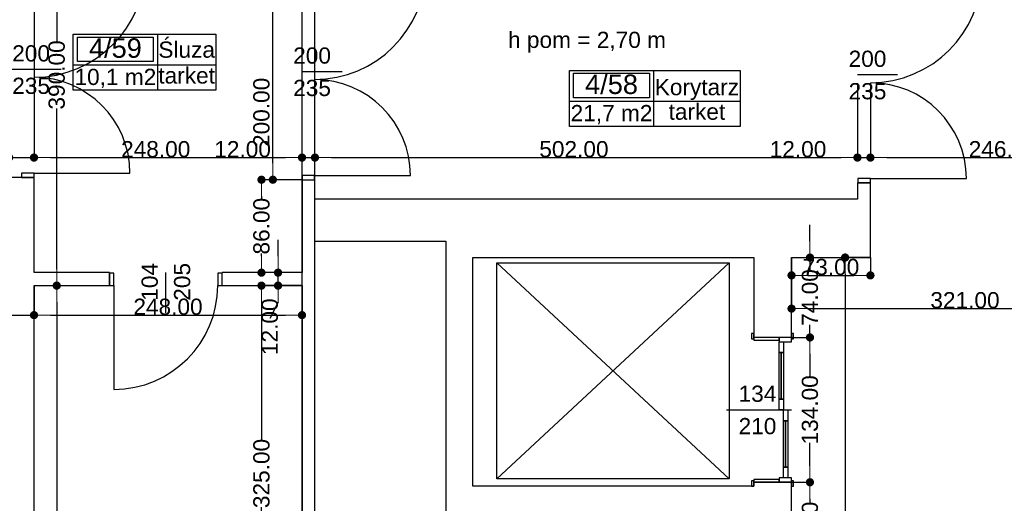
# Model space of a CAD drawing. Header units: millimetres. Extents: x -175445 to -20415, y -559200 to 231527.
# Tile 121 of 256: x -103991 to -94879, y -166175 to -161699. Entities that reach past the tile are written whole.
import ezdxf
from ezdxf.enums import TextEntityAlignment as Align

# ---------------------------------------------------------------- set-up
doc = ezdxf.new("R2010")
doc.units = ezdxf.units.MM
doc.header["$MEASUREMENT"] = 0
for name, color, linetype in [('Drzwi', 7, 'Continuous'), ('Obiekt', 7, 'Continuous'), ('Polilinia', 7, 'Continuous'), ('Strefa', 9, 'Continuous'), ('Strop', 7, 'Continuous'), ('Tekst', 7, 'Continuous'), ('Wymiary', 9, 'Continuous'), ('Ściana', 7, 'Continuous')]:
    doc.layers.add(name, color=color, linetype=linetype)
doc.styles.add('Arial', font='txt')
doc.styles.add('Times new roman', font='txt')
doc.dimstyles.new('GENERATED_STYLE__1', dxfattribs={"dimtxt": 150, "dimasz": 152, "dimexe": 0.18, "dimexo": 0, "dimgap": 0.09, "dimtad": 1, "dimtih": 1, "dimtoh": 1, "dimlfac": 0.1, "dimzin": 0, "dimdsep": 46, "dimtxsty": 'Arial', "dimblk": 'ARROWHEAD_11', "dimblk1": 'ARROWHEAD_11', "dimblk2": 'ARROWHEAD_11', "dimcen": 0.09, "dimclrd": 256, "dimclre": 256, "dimclrt": 256, "dimazin": 0, "dimtfac": 1, "dimtdec": 4, "dimtmove": 0, "dimatfit": 3, "dimfxl": 1, "dimtolj": 1, "dimtzin": 0, "dimarcsym": 0})
doc.dimstyles.new('GENERATED_STYLE__2', dxfattribs={"dimtxt": 150, "dimasz": 152, "dimexe": 0.18, "dimexo": 0, "dimgap": 0.09, "dimtad": 1, "dimlfac": 0.1, "dimzin": 0, "dimdsep": 46, "dimtxsty": 'Arial', "dimblk": 'ARROWHEAD_11', "dimblk1": 'ARROWHEAD_11', "dimblk2": 'ARROWHEAD_11', "dimcen": 0.09, "dimclrd": 256, "dimclre": 256, "dimclrt": 256, "dimazin": 0, "dimtfac": 1, "dimtdec": 4, "dimtmove": 0, "dimatfit": 3, "dimfxl": 1, "dimtolj": 1, "dimtzin": 0, "dimarcsym": 0})
doc.dimstyles.new('GENERATED_STYLE__3', dxfattribs={"dimtxt": 150, "dimasz": 152, "dimexe": 0.18, "dimexo": 0, "dimgap": 0.09, "dimtad": 1, "dimlfac": 0.1, "dimzin": 0, "dimdsep": 46, "dimtxsty": 'Arial', "dimblk": 'ARROWHEAD_11', "dimblk1": 'ARROWHEAD_11', "dimblk2": 'ARROWHEAD_11', "dimcen": 0.09, "dimclrd": 114, "dimclre": 114, "dimclrt": 114, "dimazin": 0, "dimtfac": 1, "dimtdec": 4, "dimtmove": 2, "dimatfit": 3, "dimfxl": 1, "dimtolj": 1, "dimtzin": 0, "dimarcsym": 0})

# ---------------------------------------------------------------- blocks, each defined once
blk = doc.blocks.new('Korytarz_4_58_58', base_point=(-98124.2, 32918.1))
at = {"layer": 'Strefa'}
for p, q in [((-98903.2, 33201), (-97323.5, 33201)), ((-98903.2, 32682.4), (-98903.2, 33201)), ((-98864.3, 33175.1), (-98163.1, 33175.1)), ((-98864.3, 32948.8), (-98864.3, 33175.1)), ((-98163.1, 33175.1), (-98163.1, 32948.8)), ((-98124.2, 33201), (-98124.2, 32682.4)), ((-97323.5, 33201), (-97323.5, 32682.4)), ((-98903.2, 32918.1), (-97323.5, 32918.1)), ((-98163.1, 32948.8), (-98864.3, 32948.8)), ((-97323.5, 32682.4), (-98903.2, 32682.4))]:
    blk.add_line(p, q, dxfattribs=at)
at = {"layer": 'Strefa', "style": 'Arial'}
for tag, height, p in [('ROOM_NUMBER', 180, (-98513.7, 33073)), ('ROOM_NAME', 150, (-97723.9, 33046.5)), ('floor_f', 150, (-97723.9, 32819.5)), ('ROOM_CALC_AREA', 150, (-98513.7, 32806.1))]:
    blk.add_attdef(tag, text='', height=height, dxfattribs=at).set_placement(p, align=Align.MIDDLE_CENTER)
blk = doc.blocks.new('Śluza_4_59_59', base_point=(-102715.4, 33253.2))
at = {"layer": 'Strefa'}
for p, q in [((-103494.5, 33536), (-102175.4, 33536)), ((-103494.5, 33017.5), (-103494.5, 33536)), ((-102715.4, 33536), (-102715.4, 33017.5)), ((-102175.4, 33536), (-102175.4, 33017.5)), ((-103455.5, 33510.1), (-102754.4, 33510.1)), ((-103455.5, 33283.8), (-103455.5, 33510.1)), ((-102754.4, 33510.1), (-102754.4, 33283.8)), ((-102754.4, 33283.8), (-103455.5, 33283.8)), ((-103494.5, 33253.2), (-102175.4, 33253.2)), ((-102175.4, 33017.5), (-103494.5, 33017.5))]:
    blk.add_line(p, q, dxfattribs=at)
at = {"layer": 'Strefa', "style": 'Arial'}
for tag, height, p in [('ROOM_NUMBER', 180, (-103104.9, 33408.1)), ('ROOM_NAME', 150, (-102445.4, 33393.4)), ('ROOM_CALC_AREA', 150, (-103104.9, 33141.1)), ('floor_f', 150, (-102445.4, 33154.5))]:
    blk.add_attdef(tag, text='', height=height, dxfattribs=at).set_placement(p, align=Align.MIDDLE_CENTER)
blk = doc.blocks.new('ARROWHEAD_11')
at = {"color": 0, "linetype": 'Continuous', "lineweight": 0}
blk.add_line((0, 0), (-1, 0), dxfattribs=at)
at = {"color": 0, "linetype": 'Continuous', "lineweight": 0, "const_width": 0.25, "flags": 128}
blk.add_lwpolyline([(-0.125, 0, 1), (0.125, 0, 1)], format="xyb", close=True, dxfattribs=at)
blk = doc.blocks.new('*D1191')
at = {"layer": 'Defpoints', "color": 0}
for p in [(-101458, -160250.6), (-101378, -160639.1), (-101378, -169610.6)]:
    blk.add_point(p, dxfattribs=at)
at = {"layer": 'Wymiary', "lineweight": -2}
for p, q in [((-101458, -160250.6), (-101458, -160639.3)), ((-102151.4, -160639.1), (-101762, -160639.1)), ((-101762, -160639.1), (-101610, -160639.1)), ((-101458, -160639.1), (-101378, -160639.1)), ((-101378, -169610.6), (-101378, -160639)), ((-101226, -160639.1), (-101074, -160639.1))]:
    blk.add_line(p, q, dxfattribs=at)
at = {"layer": 'Wymiary', "lineweight": -2, "xscale": 152, "yscale": 152, "zscale": 152}
blk.add_blockref('ARROWHEAD_11', (-101458, -160639.1), dxfattribs=at)
at = {"layer": 'Wymiary', "lineweight": -2, "xscale": 152, "yscale": 152, "zscale": 152, "rotation": 180}
blk.add_blockref('ARROWHEAD_11', (-101378, -160639.1), dxfattribs=at)
at = {"layer": 'Wymiary', "lineweight": 13, "insert": (-101956.8, -160562.5), "char_height": 150, "attachment_point": 5, "style": 'Arial'}
blk.add_mtext('\\A1;8.00', dxfattribs=at)
blk = doc.blocks.new('*D1192')
at = {"layer": 'Defpoints', "color": 0}
for p in [(-101258, -160639.1), (-101378, -169610.6), (-101258, -169610.6)]:
    blk.add_point(p, dxfattribs=at)
at = {"layer": 'Wymiary', "lineweight": -2}
for p, q in [((-101530, -160639.1), (-101682, -160639.1)), ((-101378, -169610.6), (-101378, -160639)), ((-101378, -160639.1), (-101258, -160639.1)), ((-101258, -169610.6), (-101258, -160639)), ((-100954, -160639.1), (-101106, -160639.1)), ((-100462.4, -160639.1), (-100954, -160639.1))]:
    blk.add_line(p, q, dxfattribs=at)
at = {"layer": 'Wymiary', "lineweight": -2, "xscale": 152, "yscale": 152, "zscale": 152}
blk.add_blockref('ARROWHEAD_11', (-101378, -160639.1), dxfattribs=at)
at = {"layer": 'Wymiary', "lineweight": -2, "xscale": 152, "yscale": 152, "zscale": 152, "rotation": 180}
blk.add_blockref('ARROWHEAD_11', (-101258, -160639.1), dxfattribs=at)
at = {"layer": 'Wymiary', "lineweight": 13, "insert": (-100708.2, -160562.5), "char_height": 150, "attachment_point": 5, "style": 'Arial'}
blk.add_mtext('\\A1;12.00', dxfattribs=at)
blk = doc.blocks.new('*D1193')
at = {"layer": 'Defpoints', "color": 0}
for p in [(-96798, -160639.1), (-96798, -160665.6), (-101258, -169610.6)]:
    blk.add_point(p, dxfattribs=at)
at = {"layer": 'Wymiary', "lineweight": -2}
for p, q in [((-101258, -169610.6), (-101258, -160639)), ((-101106, -160639.1), (-96950, -160639.1)), ((-96798, -160665.6), (-96798, -160639))]:
    blk.add_line(p, q, dxfattribs=at)
at = {"layer": 'Wymiary', "lineweight": -2, "xscale": 152, "yscale": 152, "zscale": 152, "rotation": 180}
blk.add_blockref('ARROWHEAD_11', (-101258, -160639.1), dxfattribs=at)
at = {"layer": 'Wymiary', "lineweight": -2, "xscale": 152, "yscale": 152, "zscale": 152}
blk.add_blockref('ARROWHEAD_11', (-96798, -160639.1), dxfattribs=at)
at = {"layer": 'Wymiary', "lineweight": 13, "insert": (-99028, -160562.5), "char_height": 150, "attachment_point": 5, "style": 'Arial'}
blk.add_mtext('\\A1;446.00', dxfattribs=at)
blk = doc.blocks.new('*D1225')
at = {"layer": 'Defpoints', "color": 0}
for p in [(-104088, -161600.6), (-103858, -161600.6), (-103858, -162975.4)]:
    blk.add_point(p, dxfattribs=at)
at = {"layer": 'Wymiary', "lineweight": -2}
for p, q in [((-104088, -161600.6), (-104088, -162975.6)), ((-103858, -161600.6), (-103858, -162975.6)), ((-104900.3, -162975.4), (-104392, -162975.4)), ((-104392, -162975.4), (-104240, -162975.4)), ((-104088, -162975.4), (-103858, -162975.4)), ((-103706, -162975.4), (-103554, -162975.4))]:
    blk.add_line(p, q, dxfattribs=at)
at = {"layer": 'Wymiary', "lineweight": -2, "xscale": 152, "yscale": 152, "zscale": 152}
blk.add_blockref('ARROWHEAD_11', (-104088, -162975.4), dxfattribs=at)
at = {"layer": 'Wymiary', "lineweight": -2, "xscale": 152, "yscale": 152, "zscale": 152, "rotation": 180}
blk.add_blockref('ARROWHEAD_11', (-103858, -162975.4), dxfattribs=at)
at = {"layer": 'Wymiary', "lineweight": 13, "insert": (-104646.2, -162898.6), "char_height": 150, "attachment_point": 5, "style": 'Arial'}
blk.add_mtext('\\A1;23.00', dxfattribs=at)
blk = doc.blocks.new('*D1226')
at = {"layer": 'Defpoints', "color": 0}
for p in [(-103858, -161600.6), (-101378, -162975.4), (-101378, -169610.6)]:
    blk.add_point(p, dxfattribs=at)
at = {"layer": 'Wymiary', "lineweight": -2}
for p, q in [((-103858, -161600.6), (-103858, -162975.6)), ((-103706, -162975.4), (-101530, -162975.4)), ((-101378, -169610.6), (-101378, -162975.2))]:
    blk.add_line(p, q, dxfattribs=at)
at = {"layer": 'Wymiary', "lineweight": -2, "xscale": 152, "yscale": 152, "zscale": 152, "rotation": 180}
blk.add_blockref('ARROWHEAD_11', (-103858, -162975.4), dxfattribs=at)
at = {"layer": 'Wymiary', "lineweight": -2, "xscale": 152, "yscale": 152, "zscale": 152}
blk.add_blockref('ARROWHEAD_11', (-101378, -162975.4), dxfattribs=at)
at = {"layer": 'Wymiary', "lineweight": 13, "insert": (-102731.8, -162898.7), "char_height": 150, "attachment_point": 5, "style": 'Arial'}
blk.add_mtext('\\A1;248.00', dxfattribs=at)
blk = doc.blocks.new('*D1227')
at = {"layer": 'Defpoints', "color": 0}
for p in [(-101258, -162975.4), (-101378, -169610.6), (-101258, -169610.6)]:
    blk.add_point(p, dxfattribs=at)
at = {"layer": 'Wymiary', "lineweight": -2}
for p, q in [((-102173.7, -162975.4), (-101682, -162975.4)), ((-101682, -162975.4), (-101530, -162975.4)), ((-101378, -169610.6), (-101378, -162975.2)), ((-101378, -162975.4), (-101258, -162975.4)), ((-101258, -169610.6), (-101258, -162975.2)), ((-101106, -162975.4), (-100954, -162975.4))]:
    blk.add_line(p, q, dxfattribs=at)
at = {"layer": 'Wymiary', "lineweight": -2, "xscale": 152, "yscale": 152, "zscale": 152}
blk.add_blockref('ARROWHEAD_11', (-101378, -162975.4), dxfattribs=at)
at = {"layer": 'Wymiary', "lineweight": -2, "xscale": 152, "yscale": 152, "zscale": 152, "rotation": 180}
blk.add_blockref('ARROWHEAD_11', (-101258, -162975.4), dxfattribs=at)
at = {"layer": 'Wymiary', "lineweight": 13, "insert": (-101927.9, -162898.7), "char_height": 150, "attachment_point": 5, "style": 'Arial'}
blk.add_mtext('\\A1;12.00', dxfattribs=at)
blk = doc.blocks.new('*D1228')
at = {"layer": 'Defpoints', "color": 0}
for p in [(-96238, -162285.6), (-96238, -162975.4), (-101258, -169610.6)]:
    blk.add_point(p, dxfattribs=at)
at = {"layer": 'Wymiary', "lineweight": -2}
for p, q in [((-96238, -162285.6), (-96238, -162975.6)), ((-101258, -169610.6), (-101258, -162975.2)), ((-101106, -162975.4), (-96390, -162975.4))]:
    blk.add_line(p, q, dxfattribs=at)
at = {"layer": 'Wymiary', "lineweight": -2, "xscale": 152, "yscale": 152, "zscale": 152, "rotation": 180}
blk.add_blockref('ARROWHEAD_11', (-101258, -162975.4), dxfattribs=at)
at = {"layer": 'Wymiary', "lineweight": -2, "xscale": 152, "yscale": 152, "zscale": 152}
blk.add_blockref('ARROWHEAD_11', (-96238, -162975.4), dxfattribs=at)
at = {"layer": 'Wymiary', "lineweight": 13, "insert": (-98861.8, -162898.7), "char_height": 150, "attachment_point": 5, "style": 'Arial'}
blk.add_mtext('\\A1;502.00', dxfattribs=at)
blk = doc.blocks.new('*D1229')
at = {"layer": 'Defpoints', "color": 0}
for p in [(-96238, -162285.6), (-96118, -162285.6), (-96118, -162975.4)]:
    blk.add_point(p, dxfattribs=at)
at = {"layer": 'Wymiary', "lineweight": -2}
for p, q in [((-96238, -162285.6), (-96238, -162975.6)), ((-96118, -162285.6), (-96118, -162975.6)), ((-97033.7, -162975.4), (-96542, -162975.4)), ((-96542, -162975.4), (-96390, -162975.4)), ((-96238, -162975.4), (-96118, -162975.4)), ((-95966, -162975.4), (-95814, -162975.4))]:
    blk.add_line(p, q, dxfattribs=at)
at = {"layer": 'Wymiary', "lineweight": -2, "xscale": 152, "yscale": 152, "zscale": 152}
blk.add_blockref('ARROWHEAD_11', (-96238, -162975.4), dxfattribs=at)
at = {"layer": 'Wymiary', "lineweight": -2, "xscale": 152, "yscale": 152, "zscale": 152, "rotation": 180}
blk.add_blockref('ARROWHEAD_11', (-96118, -162975.4), dxfattribs=at)
at = {"layer": 'Wymiary', "lineweight": 13, "insert": (-96787.9, -162898.7), "char_height": 150, "attachment_point": 5, "style": 'Arial'}
blk.add_mtext('\\A1;12.00', dxfattribs=at)
blk = doc.blocks.new('*D1230')
at = {"layer": 'Defpoints', "color": 0}
for p in [(-96118, -162285.6), (-93658, -162975.4), (-93658, -163570.6)]:
    blk.add_point(p, dxfattribs=at)
at = {"layer": 'Wymiary', "lineweight": -2}
for p, q in [((-96118, -162285.6), (-96118, -162975.6)), ((-95966, -162975.4), (-93810, -162975.4)), ((-93658, -163570.6), (-93658, -162975.2))]:
    blk.add_line(p, q, dxfattribs=at)
at = {"layer": 'Wymiary', "lineweight": -2, "xscale": 152, "yscale": 152, "zscale": 152, "rotation": 180}
blk.add_blockref('ARROWHEAD_11', (-96118, -162975.4), dxfattribs=at)
at = {"layer": 'Wymiary', "lineweight": -2, "xscale": 152, "yscale": 152, "zscale": 152}
blk.add_blockref('ARROWHEAD_11', (-93658, -162975.4), dxfattribs=at)
at = {"layer": 'Wymiary', "lineweight": 13, "insert": (-94888, -162898.7), "char_height": 150, "attachment_point": 5, "style": 'Arial'}
blk.add_mtext('\\A1;246.00', dxfattribs=at)
blk = doc.blocks.new('*D1390')
at = {"layer": 'Defpoints', "color": 0}
for p in [(-96848, -163900.6), (-93638, -164373.3), (-93638, -164520.7)]:
    blk.add_point(p, dxfattribs=at)
at = {"layer": 'Wymiary', "lineweight": -2}
for p, q in [((-96848, -163900.6), (-96848, -164373.5)), ((-96696, -164373.3), (-93790, -164373.3)), ((-93638, -164520.7), (-93638, -164373.2))]:
    blk.add_line(p, q, dxfattribs=at)
at = {"layer": 'Wymiary', "lineweight": -2, "xscale": 152, "yscale": 152, "zscale": 152, "rotation": 180}
blk.add_blockref('ARROWHEAD_11', (-96848, -164373.3), dxfattribs=at)
at = {"layer": 'Wymiary', "lineweight": -2, "xscale": 152, "yscale": 152, "zscale": 152}
blk.add_blockref('ARROWHEAD_11', (-93638, -164373.3), dxfattribs=at)
at = {"layer": 'Wymiary', "lineweight": 13, "insert": (-95243, -164296.6), "char_height": 150, "attachment_point": 5, "style": 'Arial'}
blk.add_mtext('\\A1;321.00', dxfattribs=at)
blk = doc.blocks.new('*D1395')
at = {"layer": 'Defpoints', "color": 0}
for p in [(-96848, -163900.6), (-96118, -163900.6), (-96118, -164065.9)]:
    blk.add_point(p, dxfattribs=at)
at = {"layer": 'Wymiary', "lineweight": -2}
for p, q in [((-96848, -163900.6), (-96848, -164066)), ((-96118, -163900.6), (-96118, -164066)), ((-96696, -164065.9), (-96270, -164065.9))]:
    blk.add_line(p, q, dxfattribs=at)
at = {"layer": 'Wymiary', "lineweight": -2, "xscale": 152, "yscale": 152, "zscale": 152, "rotation": 180}
blk.add_blockref('ARROWHEAD_11', (-96848, -164065.9), dxfattribs=at)
at = {"layer": 'Wymiary', "lineweight": -2, "xscale": 152, "yscale": 152, "zscale": 152}
blk.add_blockref('ARROWHEAD_11', (-96118, -164065.9), dxfattribs=at)
at = {"layer": 'Wymiary', "lineweight": 13, "insert": (-96483, -163989.1), "char_height": 150, "attachment_point": 5, "style": 'Arial'}
blk.add_mtext('\\A1;73.00', dxfattribs=at)
blk = doc.blocks.new('*D1431')
at = {"layer": 'Defpoints', "color": 0}
for p in [(-96848, -165980.6), (-96677.5, -165980.6), (-96848, -166980.6)]:
    blk.add_point(p, dxfattribs=at)
at = {"layer": 'Wymiary', "lineweight": -2}
for p, q in [((-96848, -165980.6), (-96677.3, -165980.6)), ((-96677.5, -166132.6), (-96677.5, -166176.5)), ((-96677.5, -166828.6), (-96677.5, -166784.8)), ((-96848, -166980.6), (-96677.3, -166980.6))]:
    blk.add_line(p, q, dxfattribs=at)
at = {"layer": 'Wymiary', "lineweight": -2, "xscale": 152, "yscale": 152, "zscale": 152}
for p, rotation in [((-96677.5, -165980.6), 90), ((-96677.5, -166980.6), 270)]:
    blk.add_blockref('ARROWHEAD_11', p, dxfattribs=dict(at, rotation=rotation))
at = {"layer": 'Wymiary', "lineweight": 13, "insert": (-96677.5, -166480.6), "char_height": 150, "attachment_point": 5, "rotation": 90, "style": 'Arial'}
blk.add_mtext('\\A1;100.00', dxfattribs=at)
blk = doc.blocks.new('*D1432')
at = {"layer": 'Defpoints', "color": 0}
for p in [(-96848, -164640.6), (-96677.5, -164640.6), (-96848, -165980.6)]:
    blk.add_point(p, dxfattribs=at)
at = {"layer": 'Wymiary', "lineweight": -2}
for p, q in [((-96848, -164640.6), (-96677.3, -164640.6)), ((-96677.5, -164792.6), (-96677.5, -165006.5)), ((-96677.5, -165828.6), (-96677.5, -165614.8)), ((-96848, -165980.6), (-96677.3, -165980.6))]:
    blk.add_line(p, q, dxfattribs=at)
at = {"layer": 'Wymiary', "lineweight": -2, "xscale": 152, "yscale": 152, "zscale": 152}
for p, rotation in [((-96677.5, -164640.6), 90), ((-96677.5, -165980.6), 270)]:
    blk.add_blockref('ARROWHEAD_11', p, dxfattribs=dict(at, rotation=rotation))
at = {"layer": 'Wymiary', "lineweight": 13, "insert": (-96677.5, -165310.6), "char_height": 150, "attachment_point": 5, "rotation": 90, "style": 'Arial'}
blk.add_mtext('\\A1;134.00', dxfattribs=at)
blk = doc.blocks.new('*D1433')
at = {"layer": 'Defpoints', "color": 0}
for p in [(-96848, -163900.6), (-96677.5, -163900.6), (-96848, -164640.6)]:
    blk.add_point(p, dxfattribs=at)
at = {"layer": 'Wymiary', "lineweight": -2}
for p, q in [((-96677.5, -163748.6), (-96677.5, -163596.6)), ((-96848, -163900.6), (-96677.3, -163900.6)), ((-96677.5, -163900.6), (-96677.5, -164018.3)), ((-96677.5, -164640.6), (-96677.5, -164522.9)), ((-96848, -164640.6), (-96677.3, -164640.6)), ((-96677.5, -164792.6), (-96677.5, -164944.6))]:
    blk.add_line(p, q, dxfattribs=at)
at = {"layer": 'Wymiary', "lineweight": -2, "xscale": 152, "yscale": 152, "zscale": 152}
for p, rotation in [((-96677.5, -163900.6), 270), ((-96677.5, -164640.6), 90)]:
    blk.add_blockref('ARROWHEAD_11', p, dxfattribs=dict(at, rotation=rotation))
at = {"layer": 'Wymiary', "lineweight": 13, "insert": (-96677.5, -164270.6), "char_height": 150, "attachment_point": 5, "rotation": 90, "style": 'Arial'}
blk.add_mtext('\\A1;74.00', dxfattribs=at)
blk = doc.blocks.new('*D1434')
at = {"layer": 'Defpoints', "color": 0}
for p in [(-96352.2, -163900.6), (-96118, -163900.6), (-96088, -170650.6)]:
    blk.add_point(p, dxfattribs=at)
at = {"layer": 'Wymiary', "lineweight": -2}
for p, q in [((-96118, -163900.6), (-96352.4, -163900.6)), ((-96352.2, -164052.6), (-96352.2, -166964)), ((-96352.2, -170498.6), (-96352.2, -167587.2)), ((-96088, -170650.6), (-96352.4, -170650.6))]:
    blk.add_line(p, q, dxfattribs=at)
at = {"layer": 'Wymiary', "lineweight": -2, "xscale": 152, "yscale": 152, "zscale": 152}
for p, rotation in [((-96352.2, -163900.6), 90), ((-96352.2, -170650.6), 270)]:
    blk.add_blockref('ARROWHEAD_11', p, dxfattribs=dict(at, rotation=rotation))
at = {"layer": 'Wymiary', "lineweight": 13, "insert": (-96352.2, -167275.6), "char_height": 150, "attachment_point": 5, "rotation": 90, "style": 'Arial'}
blk.add_mtext('\\A1;675.00', dxfattribs=at)
blk = doc.blocks.new('*D1487')
at = {"layer": 'Defpoints', "color": 0}
for p in [(-101753, -164160.6), (-101378, -164160.6), (-101378, -167410.6)]:
    blk.add_point(p, dxfattribs=at)
at = {"layer": 'Wymiary', "lineweight": -2}
for p, q in [((-101378, -164160.6), (-101753.2, -164160.6)), ((-101753, -164312.6), (-101753, -165588.3)), ((-101753, -167258.6), (-101753, -166210.6)), ((-101378, -167410.6), (-101753.2, -167410.6))]:
    blk.add_line(p, q, dxfattribs=at)
at = {"layer": 'Wymiary', "lineweight": -2, "xscale": 152, "yscale": 152, "zscale": 152}
for p, rotation in [((-101753, -164160.6), 90), ((-101753, -167410.6), 270)]:
    blk.add_blockref('ARROWHEAD_11', p, dxfattribs=dict(at, rotation=rotation))
at = {"layer": 'Wymiary', "lineweight": 13, "insert": (-101753, -165899.5), "char_height": 150, "attachment_point": 5, "rotation": 90, "style": 'Arial'}
blk.add_mtext('\\A1;325.00', dxfattribs=at)
blk = doc.blocks.new('*D1488')
at = {"layer": 'Defpoints', "color": 0}
for p in [(-101599.7, -164040.6), (-101378, -164040.6), (-101378, -164160.6)]:
    blk.add_point(p, dxfattribs=at)
at = {"layer": 'Wymiary', "lineweight": -2}
for p, q in [((-101599.7, -163888.6), (-101599.7, -163736.6)), ((-101378, -164040.6), (-101599.8, -164040.6)), ((-101599.7, -164160.6), (-101599.7, -164040.6)), ((-101378, -164160.6), (-101599.8, -164160.6)), ((-101599.7, -164312.6), (-101676.3, -164464.6))]:
    blk.add_line(p, q, dxfattribs=at)
at = {"layer": 'Wymiary', "lineweight": -2, "xscale": 152, "yscale": 152, "zscale": 152}
for p, rotation in [((-101599.7, -164040.6), 270), ((-101599.7, -164160.6), 90)]:
    blk.add_blockref('ARROWHEAD_11', p, dxfattribs=dict(at, rotation=rotation))
at = {"layer": 'Wymiary', "lineweight": 13, "insert": (-101676.3, -164541.3), "char_height": 150, "attachment_point": 5, "rotation": 90, "style": 'Arial'}
blk.add_mtext('\\A1;12.00', dxfattribs=at)
blk = doc.blocks.new('*D1489')
at = {"layer": 'Defpoints', "color": 0}
for p in [(-101753, -163180.6), (-101378, -163180.6), (-101378, -164040.6)]:
    blk.add_point(p, dxfattribs=at)
at = {"layer": 'Wymiary', "lineweight": -2}
for p, q in [((-101378, -163180.6), (-101753.2, -163180.6)), ((-101753, -163332.6), (-101753, -163357.6)), ((-101753, -163888.6), (-101753, -163863.7)), ((-101378, -164040.6), (-101753.2, -164040.6))]:
    blk.add_line(p, q, dxfattribs=at)
at = {"layer": 'Wymiary', "lineweight": -2, "xscale": 152, "yscale": 152, "zscale": 152}
for p, rotation in [((-101753, -163180.6), 90), ((-101753, -164040.6), 270)]:
    blk.add_blockref('ARROWHEAD_11', p, dxfattribs=dict(at, rotation=rotation))
at = {"layer": 'Wymiary', "lineweight": 13, "insert": (-101753, -163610.6), "char_height": 150, "attachment_point": 5, "rotation": 90, "style": 'Arial'}
blk.add_mtext('\\A1;86.00', dxfattribs=at)
blk = doc.blocks.new('*D1490')
at = {"layer": 'Defpoints', "color": 0}
for p in [(-101648, -161180.6), (-101378, -161180.6), (-101378, -163180.6)]:
    blk.add_point(p, dxfattribs=at)
at = {"layer": 'Wymiary', "color": 114, "lineweight": -2}
for p, q in [((-101378, -161180.6), (-101648.2, -161180.6)), ((-101648, -163028.6), (-101648, -161332.6)), ((-101378, -163180.6), (-101648.2, -163180.6))]:
    blk.add_line(p, q, dxfattribs=at)
at = {"layer": 'Wymiary', "color": 114, "lineweight": -2, "xscale": 152, "yscale": 152, "zscale": 152}
for p, rotation in [((-101648, -161180.6), 90), ((-101648, -163180.6), 270)]:
    blk.add_blockref('ARROWHEAD_11', p, dxfattribs=dict(at, rotation=rotation))
at = {"layer": 'Wymiary', "color": 114, "lineweight": 13, "insert": (-101753, -162557.1), "char_height": 150, "attachment_point": 5, "rotation": 90, "style": 'Arial'}
blk.add_mtext('\\A1;200.00', dxfattribs=at)
blk = doc.blocks.new('*D1509')
at = {"layer": 'Defpoints', "color": 0}
for p in [(-104098, -163730.6), (-103858, -164160.6), (-103858, -164433.7)]:
    blk.add_point(p, dxfattribs=at)
at = {"layer": 'Wymiary', "lineweight": -2}
for p, q in [((-104098, -163730.6), (-104098, -164433.9)), ((-103858, -164160.6), (-103858, -164433.9)), ((-104910.3, -164433.7), (-104402, -164433.7)), ((-104402, -164433.7), (-104250, -164433.7)), ((-104098, -164433.7), (-103858, -164433.7)), ((-103706, -164433.7), (-103554, -164433.7))]:
    blk.add_line(p, q, dxfattribs=at)
at = {"layer": 'Wymiary', "lineweight": -2, "xscale": 152, "yscale": 152, "zscale": 152}
blk.add_blockref('ARROWHEAD_11', (-104098, -164433.7), dxfattribs=at)
at = {"layer": 'Wymiary', "lineweight": -2, "xscale": 152, "yscale": 152, "zscale": 152, "rotation": 180}
blk.add_blockref('ARROWHEAD_11', (-103858, -164433.7), dxfattribs=at)
at = {"layer": 'Wymiary', "lineweight": 13, "insert": (-104656.2, -164357.1), "char_height": 150, "attachment_point": 5, "style": 'Arial'}
blk.add_mtext('\\A1;24.00', dxfattribs=at)
blk = doc.blocks.new('*D1510')
at = {"layer": 'Defpoints', "color": 0}
for p in [(-103858, -164160.6), (-101378, -164160.6), (-101378, -164433.7)]:
    blk.add_point(p, dxfattribs=at)
at = {"layer": 'Wymiary', "lineweight": -2}
for p, q in [((-103858, -164160.6), (-103858, -164433.9)), ((-101378, -164160.6), (-101378, -164433.9)), ((-103706, -164433.7), (-101530, -164433.7))]:
    blk.add_line(p, q, dxfattribs=at)
at = {"layer": 'Wymiary', "lineweight": -2, "xscale": 152, "yscale": 152, "zscale": 152, "rotation": 180}
blk.add_blockref('ARROWHEAD_11', (-103858, -164433.7), dxfattribs=at)
at = {"layer": 'Wymiary', "lineweight": -2, "xscale": 152, "yscale": 152, "zscale": 152}
blk.add_blockref('ARROWHEAD_11', (-101378, -164433.7), dxfattribs=at)
at = {"layer": 'Wymiary', "lineweight": 13, "insert": (-102618, -164357.1), "char_height": 150, "attachment_point": 5, "style": 'Arial'}
blk.add_mtext('\\A1;248.00', dxfattribs=at)
blk = doc.blocks.new('*D1671')
at = {"layer": 'Defpoints', "color": 0}
for p in [(-103858, -164160.6), (-103647.7, -164160.6), (-103858, -177310.6)]:
    blk.add_point(p, dxfattribs=at)
at = {"layer": 'Wymiary', "lineweight": -2}
for p, q in [((-103858, -164160.6), (-103647.5, -164160.6)), ((-103647.7, -164312.6), (-103647.7, -170373.2)), ((-103647.7, -177158.6), (-103647.7, -171098)), ((-103858, -177310.6), (-103647.5, -177310.6))]:
    blk.add_line(p, q, dxfattribs=at)
at = {"layer": 'Wymiary', "lineweight": -2, "xscale": 152, "yscale": 152, "zscale": 152}
for p, rotation in [((-103647.7, -164160.6), 90), ((-103647.7, -177310.6), 270)]:
    blk.add_blockref('ARROWHEAD_11', p, dxfattribs=dict(at, rotation=rotation))
at = {"layer": 'Wymiary', "lineweight": 13, "insert": (-103647.7, -170735.6), "char_height": 150, "attachment_point": 5, "rotation": 90, "style": 'Arial'}
blk.add_mtext('\\A1;1315.00', dxfattribs=at)
blk = doc.blocks.new('*D1672')
at = {"layer": 'Defpoints', "color": 0}
for p in [(-103647.7, -160260.6), (-103508, -160260.6), (-103858, -164160.6)]:
    blk.add_point(p, dxfattribs=at)
at = {"layer": 'Wymiary', "lineweight": -2}
for p, q in [((-103508, -160260.6), (-103647.8, -160260.6)), ((-103647.7, -160412.6), (-103647.7, -161899.5)), ((-103647.7, -164008.6), (-103647.7, -162521.8)), ((-103858, -164160.6), (-103647.5, -164160.6))]:
    blk.add_line(p, q, dxfattribs=at)
at = {"layer": 'Wymiary', "lineweight": -2, "xscale": 152, "yscale": 152, "zscale": 152}
for p, rotation in [((-103647.7, -160260.6), 90), ((-103647.7, -164160.6), 270)]:
    blk.add_blockref('ARROWHEAD_11', p, dxfattribs=dict(at, rotation=rotation))
at = {"layer": 'Wymiary', "lineweight": 13, "insert": (-103647.7, -162210.6), "char_height": 150, "attachment_point": 5, "rotation": 90, "style": 'Arial'}
blk.add_mtext('\\A1;390.00', dxfattribs=at)

msp = doc.modelspace()

# ---------------------------------------------------------------- linework, layer by layer
at = {"layer": 'Drzwi', "color": 253}
for p, q in [((-103858.019, -163120.636), (-103973.019, -163120.636)), ((-103973.019, -163120.636), (-103973.019, -163160.636)), ((-103973.019, -163160.636), (-103858.019, -163160.636)), ((-103858.019, -163160.636), (-103973.019, -163160.636)), ((-103858.019, -163160.636), (-103858.019, -163120.636)), ((-103858.019, -163120.636), (-102970.019, -163120.636)), ((-101263.019, -163140.636), (-101378.019, -163140.636)), ((-101378.019, -163140.636), (-101378.019, -163180.636)), ((-101378.019, -163180.636), (-101263.019, -163180.636)), ((-101378.019, -163180.636), (-101263.019, -163180.636)), ((-101263.019, -163180.636), (-101263.019, -163140.636)), ((-101263.019, -163140.636), (-100375.019, -163140.636)), ((-96118.019, -163170.636), (-96233.019, -163170.636)), ((-96233.019, -163170.636), (-96233.019, -163210.636)), ((-96118.019, -163210.636), (-96118.019, -163170.636)), ((-96118.019, -163170.636), (-95230.019, -163170.636)), ((-96233.019, -163210.636), (-96118.019, -163210.636)), ((-96118.019, -163210.636), (-96233.019, -163210.636)), ((-103118.019, -164045.636), (-103158.019, -164045.636)), ((-103158.019, -164045.636), (-103158.019, -164160.636)), ((-103158.019, -164160.636), (-103158.019, -164045.636)), ((-103118.019, -164160.636), (-103118.019, -164045.636)), ((-102118.019, -164045.636), (-102158.019, -164045.636)), ((-102158.019, -164045.636), (-102158.019, -164160.636)), ((-102118.019, -164160.636), (-102118.019, -164045.636)), ((-102118.019, -164160.636), (-102118.019, -164045.636)), ((-103158.019, -164160.636), (-103118.019, -164160.636)), ((-103118.019, -164160.636), (-103118.019, -165120.636)), ((-102158.019, -164160.636), (-102118.019, -164160.636)), ((-97198.019, -164603.636), (-97217.019, -164603.636)), ((-97217.019, -164603.636), (-97217.019, -164653.636)), ((-97198.019, -164653.636), (-97198.019, -164603.636)), ((-97198.019, -164640.636), (-97198.019, -164603.636)), ((-96963.019, -164640.636), (-97198.019, -164640.636)), ((-97198.019, -164640.636), (-97198.019, -164665.636)), ((-96963.019, -164640.636), (-97198.019, -164640.636)), ((-96963.019, -164665.636), (-96963.019, -164640.636)), ((-96848.019, -164640.636), (-96963.019, -164640.636)), ((-96963.019, -164640.636), (-96963.019, -164680.636)), ((-96848.019, -164640.636), (-96963.019, -164640.636)), ((-96829.019, -164603.636), (-96848.019, -164603.636)), ((-96848.019, -164603.636), (-96848.019, -164653.636)), ((-96848.019, -164640.636), (-96848.019, -164603.636)), ((-96848.019, -164680.636), (-96848.019, -164640.636)), ((-96829.019, -164653.636), (-96829.019, -164603.636)), ((-97217.019, -164653.636), (-97198.019, -164653.636)), ((-97198.019, -164665.636), (-96963.019, -164665.636)), ((-96963.019, -164680.636), (-96848.019, -164680.636)), ((-96963.019, -164780.636), (-96963.019, -164680.636)), ((-96963.019, -164680.636), (-96923.019, -164680.636)), ((-96923.019, -164680.636), (-96923.019, -164780.636)), ((-96848.019, -164653.636), (-96829.019, -164653.636)), ((-96963.019, -164780.636), (-96943.019, -164780.636)), ((-96963.019, -165210.636), (-96963.019, -164780.636)), ((-96923.019, -164780.636), (-96963.019, -164780.636)), ((-96943.019, -164780.636), (-96943.019, -165210.636)), ((-96943.019, -164780.636), (-96923.019, -164780.636)), ((-96943.019, -165210.636), (-96943.019, -164780.636)), ((-96943.019, -165210.636), (-96943.019, -164780.636)), ((-96923.019, -164780.636), (-96923.019, -165210.636)), ((-96943.019, -165210.636), (-96963.019, -165210.636)), ((-96963.019, -165310.636), (-96963.019, -165210.636)), ((-96963.019, -165210.636), (-96923.019, -165210.636)), ((-96923.019, -165210.636), (-96943.019, -165210.636)), ((-96923.019, -165210.636), (-96923.019, -165310.636)), ((-96923.019, -165310.636), (-96963.019, -165310.636)), ((-96923.019, -165410.636), (-96923.019, -165310.636)), ((-96923.019, -165310.636), (-96883.019, -165310.636)), ((-96883.019, -165310.636), (-96883.019, -165410.636)), ((-96923.019, -165410.636), (-96903.019, -165410.636)), ((-96923.019, -165840.636), (-96923.019, -165410.636)), ((-96883.019, -165410.636), (-96923.019, -165410.636)), ((-96903.019, -165410.636), (-96903.019, -165840.636)), ((-96903.019, -165410.636), (-96883.019, -165410.636)), ((-96903.019, -165840.636), (-96903.019, -165410.636)), ((-96903.019, -165840.636), (-96903.019, -165410.636)), ((-96883.019, -165410.636), (-96883.019, -165840.636)), ((-96903.019, -165840.636), (-96923.019, -165840.636)), ((-96923.019, -165940.636), (-96923.019, -165840.636)), ((-96923.019, -165840.636), (-96883.019, -165840.636)), ((-96883.019, -165840.636), (-96903.019, -165840.636)), ((-96883.019, -165840.636), (-96883.019, -165940.636)), ((-97217.019, -165967.636), (-97217.019, -166017.636)), ((-97198.019, -165967.636), (-97217.019, -165967.636)), ((-96963.019, -165955.636), (-97198.019, -165955.636)), ((-97198.019, -165955.636), (-97198.019, -165980.636)), ((-97198.019, -166017.636), (-97198.019, -165967.636)), ((-97198.019, -165980.636), (-96963.019, -165980.636)), ((-96963.019, -165980.636), (-97198.019, -165980.636)), ((-97198.019, -165980.636), (-97198.019, -166017.636)), ((-96848.019, -165940.636), (-96963.019, -165940.636)), ((-96963.019, -165940.636), (-96963.019, -165980.636)), ((-96963.019, -165980.636), (-96963.019, -165955.636)), ((-96963.019, -165980.636), (-96848.019, -165980.636)), ((-96848.019, -165980.636), (-96963.019, -165980.636)), ((-96883.019, -165940.636), (-96923.019, -165940.636)), ((-96848.019, -165980.636), (-96848.019, -165940.636)), ((-96848.019, -165967.636), (-96848.019, -166017.636)), ((-96829.019, -165967.636), (-96848.019, -165967.636)), ((-96848.019, -165980.636), (-96848.019, -166017.636)), ((-96829.019, -166017.636), (-96829.019, -165967.636)), ((-97217.019, -166017.636), (-97198.019, -166017.636)), ((-96848.019, -166017.636), (-96829.019, -166017.636))]:
    msp.add_line(p, q, dxfattribs=at)
for centre, radius, start, end in [((-103858.019, -161200.636), 1032, 270, 0), ((-101263.019, -161220.636), 1032, 270, 0), ((-96118.019, -161250.636), 1032, 270, 0), ((-103858.019, -163120.636), 888, 0, 90), ((-101263.019, -163140.636), 888, 0, 90), ((-96118.019, -163170.636), 888, 0, 90), ((-103118.019, -164160.636), 960, 270, 0)]:
    msp.add_arc(centre, radius, start, end, dxfattribs=at)
at = {"layer": 'Obiekt', "color": 253}
for p, q in [((-103606.64, -162160.636), (-104088.019, -162160.636)), ((-101006.64, -162180.636), (-101378.019, -162180.636)), ((-95866.64, -162210.636), (-96238.019, -162210.636)), ((-102638.019, -164412.014), (-102638.019, -164040.636)), ((-97449.397, -165310.636), (-96848.019, -165310.636))]:
    msp.add_line(p, q, dxfattribs=at)
at = {"layer": 'Polilinia', "color": 253, "flags": 128}
msp.add_lwpolyline([(-99576.119, -163948.896), (-97426.119, -163948.896), (-97426.119, -165948.896), (-99576.119, -165948.896)], close=True, dxfattribs=at)
msp.add_lwpolyline([(-97426.119, -165948.896), (-99576.119, -163948.896), (-97426.119, -163948.896), (-99576.119, -165948.896)], dxfattribs=at)
at = {"layer": 'Strop', "color": 253, "flags": 128}
msp.add_lwpolyline([(-125806.601, -151285.909, -0.01791801), (-118229.318, -152004.441, -0.00776908), (-114963.359, -152484.403), (-114963.364, -152484.434, -0.034913), (-97147.904, -156667.71, -0.03139835), (-83179.127, -161981.022, -0.00358934), (-81600.813, -162721.346, -0.01554929), (-75154.286, -166178.424, -0.0168287), (-67557.968, -170885.339), (-67557.968, -174624.675), (-74808.018, -174624.675), (-74808.018, -179320.636), (-96528.019, -179320.636), (-96528.019, -180730.636), (-140258.019, -180730.636)], format="xyb", dxfattribs=at)
at = {"layer": 'Ściana', "color": 253}
for p, q in [((-103973.019, -163160.636), (-104088.019, -163160.636)), ((-103858.019, -163160.636), (-103973.019, -163160.636)), ((-101378.019, -163180.636), (-101263.019, -163180.636)), ((-101263.019, -163180.636), (-101258.019, -163180.636)), ((-96233.019, -163210.636), (-96238.019, -163210.636)), ((-96118.019, -163210.636), (-96233.019, -163210.636)), ((-103158.019, -164045.636), (-103158.019, -164040.636)), ((-103158.019, -164160.636), (-103158.019, -164045.636)), ((-102118.019, -164045.636), (-102118.019, -164040.636)), ((-102118.019, -164160.636), (-102118.019, -164045.636)), ((-97198.019, -164640.636), (-97198.019, -164603.636)), ((-96963.019, -164640.636), (-97198.019, -164640.636)), ((-96848.019, -164640.636), (-96963.019, -164640.636)), ((-96848.019, -164640.636), (-96848.019, -164603.636)), ((-97198.019, -165980.636), (-97198.019, -166017.636)), ((-96963.019, -165980.636), (-97198.019, -165980.636)), ((-96848.019, -165980.636), (-96963.019, -165980.636)), ((-96848.019, -165980.636), (-96848.019, -166017.636))]:
    msp.add_line(p, q, dxfattribs=at)
at = {"layer": 'Ściana', "color": 253, "flags": 128}
for points in [[(-103858.019, -163430.636), (-103858.019, -163160.636)], [(-101378.019, -163180.636), (-101378.019, -164040.636)], [(-101258.019, -163360.636), (-101258.019, -163180.636)], [(-96238.019, -163210.636), (-96238.019, -163360.636)], [(-96118.019, -163900.636), (-96118.019, -163210.636)], [(-100048.019, -163360.636), (-101258.019, -163360.636)], [(-96238.019, -163360.636), (-100048.019, -163360.636)], [(-103858.019, -164040.636), (-103858.019, -163430.636)], [(-101258.019, -167410.636), (-101258.019, -163750.636)], [(-101258.019, -163750.636), (-100048.019, -163750.636)], [(-100048.019, -163750.636), (-100048.019, -163900.636)], [(-100048.019, -163900.636), (-100048.019, -170580.636)], [(-99798.019, -166017.636), (-99798.019, -163900.636)], [(-99798.019, -163900.636), (-97198.019, -163900.636)], [(-97198.019, -163900.636), (-97198.019, -164640.636)], [(-96848.019, -163900.636), (-96118.019, -163900.636)], [(-96848.019, -164640.636), (-96848.019, -163900.636)], [(-103158.019, -164040.636), (-103858.019, -164040.636)], [(-101378.019, -164040.636), (-102118.019, -164040.636)], [(-103858.019, -175780.636), (-103858.019, -164160.636)], [(-103858.019, -164160.636), (-103158.019, -164160.636)], [(-102118.019, -164160.636), (-101378.019, -164160.636)], [(-101378.019, -164160.636), (-101378.019, -167410.636)], [(-97198.019, -165980.636), (-97198.019, -166017.636)], [(-96848.019, -166980.636), (-96848.019, -165980.636)], [(-97198.019, -166017.636), (-99798.019, -166017.636)]]:
    msp.add_lwpolyline(points, dxfattribs=at)
at = {"layer": 'Ściana', "color": 253}
for radius, start, end in [(119113.747, 64.91502534, 72.7714615), (118773.747, 65.11518084, 72.77143988)]:
    msp.add_arc((-132427.47, -270436.937), radius, start, end, dxfattribs=at)

# ---------------------------------------------------------------- block references
at = {"layer": 'Strefa', "color": 253}
ref = msp.add_blockref('Śluza_4_59_59', (-102715.418, -162116.787), dxfattribs=at)
ref.add_attrib('ROOM_NAME', 'Śluza', dxfattribs={"color": 7, "height": 150, "style": 'Arial'}).set_placement((-102445.418, -161976.524), align=Align.MIDDLE_CENTER)
ref.add_attrib('ROOM_NUMBER', '4/59', dxfattribs={"color": 7, "height": 180, "style": 'Arial'}).set_placement((-103104.939, -161961.901), align=Align.MIDDLE_CENTER)
ref.add_attrib('ROOM_CALC_AREA', '10,1 m2', dxfattribs={"color": 7, "height": 150, "style": 'Arial'}).set_placement((-103104.939, -162228.841), align=Align.MIDDLE_CENTER)
ref.add_attrib('floor_f', 'tarket', dxfattribs={"color": 7, "height": 150, "style": 'Arial'}).set_placement((-102445.418, -162215.47), align=Align.MIDDLE_CENTER)
ref = msp.add_blockref('Korytarz_4_58_58', (-98124.173, -162451.82), dxfattribs=at)
ref.add_attrib('ROOM_NAME', 'Korytarz', dxfattribs={"color": 7, "height": 150, "style": 'Arial'}).set_placement((-97723.853, -162323.42), align=Align.MIDDLE_CENTER)
ref.add_attrib('ROOM_NUMBER', '4/58', dxfattribs={"color": 7, "height": 180, "style": 'Arial'}).set_placement((-98513.693, -162296.934), align=Align.MIDDLE_CENTER)
ref.add_attrib('ROOM_CALC_AREA', '21,7 m2', dxfattribs={"color": 7, "height": 150, "style": 'Arial'}).set_placement((-98513.693, -162563.874), align=Align.MIDDLE_CENTER)
ref.add_attrib('floor_f', 'tarket', dxfattribs={"color": 7, "height": 150, "style": 'Arial'}).set_placement((-97723.853, -162550.503), align=Align.MIDDLE_CENTER)

# ---------------------------------------------------------------- texts
at = {"layer": 'Obiekt', "color": 253, "char_height": 150, "attachment_point": 7, "style": 'Arial'}
for s, insert in [('\\A1;{\\fArial|b0|i0|c238|p38;200}', (-104059.679, -162088.104)), ('\\A1;{\\fArial|b0|i0|c238|p38;200}', (-101459.679, -162108.104)), ('\\A1;{\\fArial|b0|i0|c238|p38;200}', (-96319.679, -162138.104)), ('\\A1;{\\fArial|b0|i0|c238|p38;235}', (-104059.679, -162388.207)), ('\\A1;{\\fArial|b0|i0|c238|p38;235}', (-101459.679, -162408.207)), ('\\A1;{\\fArial|b0|i0|c238|p38;235}', (-96319.679, -162438.207)), ('\\A1;{\\fArial|b0|i0|c238|p38;134}', (-97337.845, -165238.207)), ('\\A1;{\\fArial|b0|i0|c238|p38;210}', (-97337.845, -165538.104))]:
    msp.add_mtext(s, dxfattribs=dict(at, insert=insert))
at = {"layer": 'Obiekt', "color": 253, "char_height": 150, "attachment_point": 7, "rotation": 90, "style": 'Arial'}
for s, insert in [('\\A1;{\\fArial|b0|i0|c238|p38;104}', (-102710.55, -164300.462)), ('\\A1;{\\fArial|b0|i0|c238|p38;205}', (-102410.55, -164300.462))]:
    msp.add_mtext(s, dxfattribs=dict(at, insert=insert))
at = {"layer": 'Tekst', "color": 253, "insert": (-98740.611, -161810.686), "char_height": 150, "attachment_point": 2, "style": 'Times new roman'}
msp.add_mtext('\\A1;{\\fArial|b0|i0|c0|p38;h pom = 2,70 m}', dxfattribs=at)

# ---------------------------------------------------------------- dimensions: what is measured, and where the dimension line sits
at = {"layer": 'Wymiary', "color": 8, "lineweight": 13}
for base, p1, p2, dimstyle, picture, middle in [((-103647.663, -160260.636), (-103858.019, -164160.636), (-103508.019, -160260.636), 'GENERATED_STYLE__2', '*D1672', (-103647.663, -162210.636)), ((-101648.019, -161180.636), (-101378.019, -163180.636), (-101378.019, -161180.636), 'GENERATED_STYLE__3', '*D1490', (-101753.019, -162557.123)), ((-101753.019, -163180.636), (-101378.019, -164040.636), (-101378.019, -163180.636), 'GENERATED_STYLE__2', '*D1489', (-101753.019, -163610.636)), ((-96677.512, -163900.636), (-96848.019, -164640.636), (-96848.019, -163900.636), 'GENERATED_STYLE__2', '*D1433', (-96677.512, -164270.636)), ((-101599.667, -164040.636), (-101378.019, -164160.636), (-101378.019, -164040.636), 'GENERATED_STYLE__2', '*D1488', (-101676.343, -164541.312)), ((-96352.173, -163900.636), (-96088.019, -170650.636), (-96118.019, -163900.636), 'GENERATED_STYLE__2', '*D1434', (-96352.173, -167275.636)), ((-103647.663, -164160.636), (-103858.019, -177310.636), (-103858.019, -164160.636), 'GENERATED_STYLE__2', '*D1671', (-103647.663, -170735.636)), ((-101753.019, -164160.636), (-101378.019, -167410.636), (-101378.019, -164160.636), 'GENERATED_STYLE__2', '*D1487', (-101753.019, -165899.465)), ((-96677.512, -164640.636), (-96848.019, -165980.636), (-96848.019, -164640.636), 'GENERATED_STYLE__2', '*D1432', (-96677.512, -165310.636)), ((-96677.512, -165980.636), (-96848.019, -166980.636), (-96848.019, -165980.636), 'GENERATED_STYLE__2', '*D1431', (-96677.512, -166480.636))]:
    dim = msp.add_linear_dim(base=base, p1=p1, p2=p2, angle=90, dimstyle=dimstyle, dxfattribs=at)
    dim.commit()
    dim.dimension.update_dxf_attribs({"geometry": picture, "text_midpoint": middle, "dimtype": 160, "text_rotation": 90})
for base, p1, p2, picture, middle in [((-101378.019, -160639.136), (-101458.019, -160250.636), (-101378.019, -169610.636), '*D1191', (-101956.771, -160639.136)), ((-101258.019, -160639.136), (-101378.019, -169610.636), (-101258.019, -169610.636), '*D1192', (-100708.158, -160639.136)), ((-96798.019, -160639.136), (-101258.019, -169610.636), (-96798.019, -160665.636), '*D1193', (-99028.019, -160639.136)), ((-103858.019, -162975.372), (-104088.019, -161600.636), (-103858.019, -161600.636), '*D1225', (-104646.219, -162975.372)), ((-101378.019, -162975.372), (-103858.019, -161600.636), (-101378.019, -169610.636), '*D1226', (-102731.848, -162975.372)), ((-96238.019, -162975.372), (-101258.019, -169610.636), (-96238.019, -162285.636), '*D1228', (-98861.848, -162975.372)), ((-96118.019, -162975.372), (-96238.019, -162285.636), (-96118.019, -162285.636), '*D1229', (-96787.88, -162975.372)), ((-93658.019, -162975.372), (-96118.019, -162285.636), (-93658.019, -163570.636), '*D1230', (-94888.019, -162975.372)), ((-101258.019, -162975.372), (-101378.019, -169610.636), (-101258.019, -169610.636), '*D1227', (-101927.88, -162975.372)), ((-103858.019, -164433.75), (-104098.019, -163730.636), (-103858.019, -164160.636), '*D1509', (-104656.219, -164433.75)), ((-96118.019, -164065.858), (-96848.019, -163900.636), (-96118.019, -163900.636), '*D1395', (-96483.019, -164065.858)), ((-93637.975, -164373.338), (-96848.019, -163900.636), (-93637.975, -164520.675), '*D1390', (-95242.997, -164373.338)), ((-101378.019, -164433.75), (-103858.019, -164160.636), (-101378.019, -164160.636), '*D1510', (-102618.019, -164433.75))]:
    dim = msp.add_linear_dim(base=base, p1=p1, p2=p2, dimstyle='GENERATED_STYLE__1', dxfattribs=at)
    dim.commit()
    dim.dimension.update_dxf_attribs({"geometry": picture, "text_midpoint": middle, "dimtype": 160})

doc.saveas('drawing.dxf')
